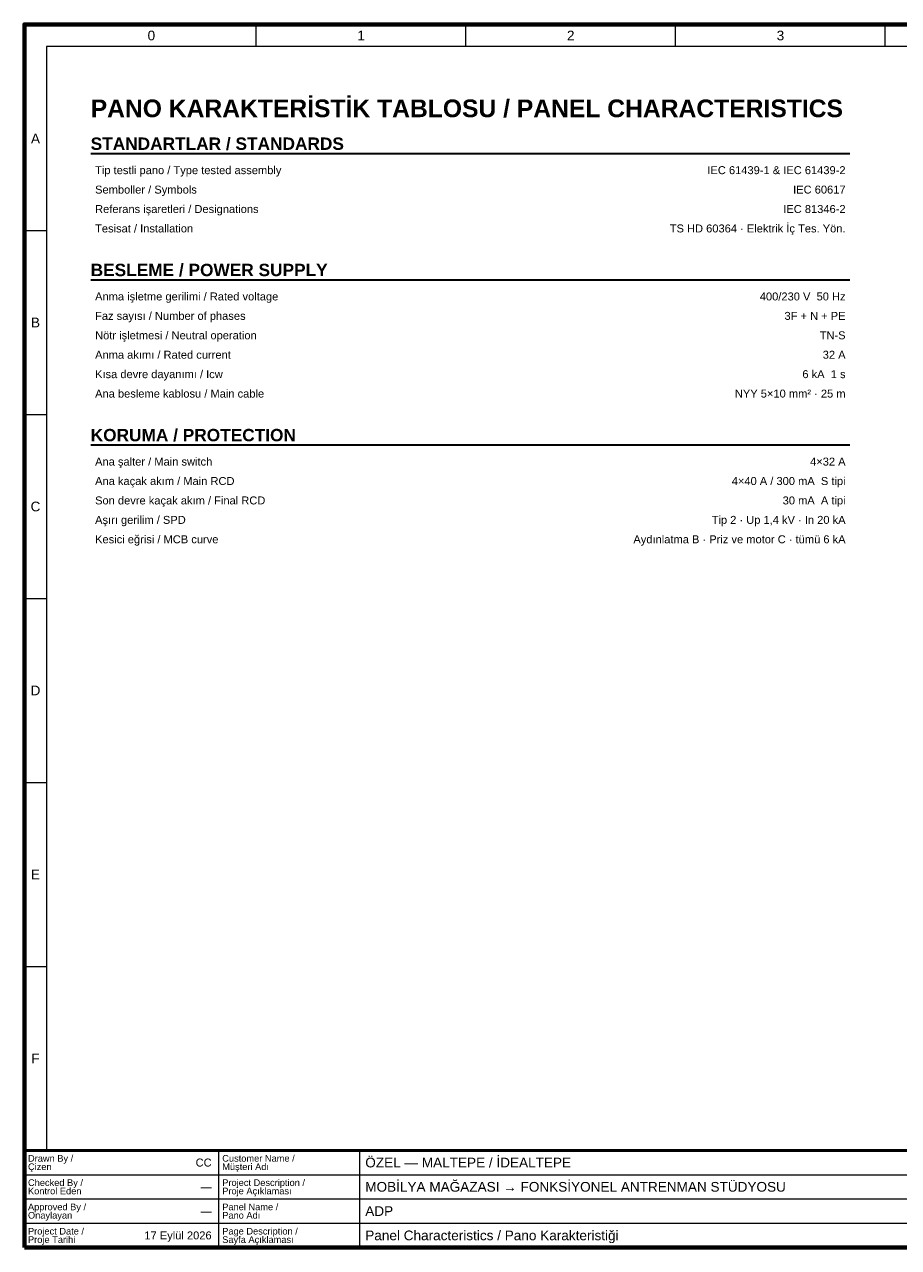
# Paper-space layout '02 Panel Characteristics - Pano Karakteristiği' of a CAD drawing. Header units: millimetres. Extents: x 20 to 410, y 10 to 287.
# Tile 1 of 2: x 20 to 218, y 10 to 287. Entities that reach past the tile are written whole.
import ezdxf
from ezdxf.enums import TextEntityAlignment as Align

# ---------------------------------------------------------------- set-up
doc = ezdxf.new("R2010")
doc.units = ezdxf.units.MM
for name, color, linetype, lineweight in [('E-SEMA-ANTET', 7, 'Continuous', 50), ('E-SEMA-YAZI', 7, 'Continuous', 18), ('E-SEMA-ZON', 8, 'Continuous', 18)]:
    doc.layers.add(name, color=color, linetype=linetype, lineweight=lineweight)
doc.styles.add('GYM', font='arial.ttf')
doc.styles.add('GYM-B', font='arialbd.ttf')

psp = doc.layouts.new('02 Panel Characteristics - Pano Karakteristiği')

# ---------------------------------------------------------------- linework, layer by layer
at = {"layer": 'E-SEMA-ANTET', "lineweight": 35}
for p, q in [((35, 257.8), (207, 257.8)), ((35, 229.2), (207, 229.2)), ((35, 191.8), (207, 191.8))]:
    psp.add_line(p, q, dxfattribs=at)
at = {"layer": 'E-SEMA-ANTET', "lineweight": 18}
for p, q in [((64, 10), (64, 32)), ((96, 10), (96, 32)), ((20, 26.5), (410, 26.5)), ((20, 21), (410, 21)), ((20, 15.5), (410, 15.5))]:
    psp.add_line(p, q, dxfattribs=at)
at = {"layer": 'E-SEMA-ANTET', "lineweight": 70}
psp.add_lwpolyline([(20, 10), (410, 10), (410, 287), (20, 287)], close=True, dxfattribs=at)
at = {"layer": 'E-SEMA-ANTET', "lineweight": 50}
psp.add_lwpolyline([(20, 10), (410, 10), (410, 32), (20, 32)], close=True, dxfattribs=at)
at = {"layer": 'E-SEMA-ZON', "lineweight": 18}
for p, q in [((72.5, 282), (72.5, 287)), ((120, 282), (120, 287)), ((167.5, 282), (167.5, 287)), ((215, 282), (215, 287)), ((20, 240.33), (25, 240.33)), ((20, 198.67), (25, 198.67)), ((20, 157), (25, 157)), ((20, 115.33), (25, 115.33)), ((20, 73.67), (25, 73.67)), ((72.5, 32), (72.5, 32)), ((120, 32), (120, 32)), ((167.5, 32), (167.5, 32)), ((215, 32), (215, 32))]:
    psp.add_line(p, q, dxfattribs=at)
psp.add_lwpolyline([(25, 32), (405, 32), (405, 282), (25, 282)], close=True, dxfattribs=at)

# ---------------------------------------------------------------- texts
at = {"layer": 'E-SEMA-ANTET', "style": 'GYM'}
for s, height, p in [('Drawn By /', 1.5, (20.8, 30.2)), ('Customer Name /', 1.5, (64.8, 30.2)), ('ÖZEL — MALTEPE / İDEALTEPE', 2.2, (97.2, 29.25)), ('Çizen', 1.5, (20.8, 28.3)), ('Müşteri Adı', 1.5, (64.8, 28.3)), ('Checked By /', 1.5, (20.8, 24.7)), ('Project Description /', 1.5, (64.8, 24.7)), ('MOBİLYA MAĞAZASI → FONKSİYONEL ANTRENMAN STÜDYOSU', 2.2, (97.2, 23.75)), ('Kontrol Eden', 1.5, (20.8, 22.8)), ('Proje Açıklaması', 1.5, (64.8, 22.8)), ('Approved By /', 1.5, (20.8, 19.2)), ('Panel Name /', 1.5, (64.8, 19.2)), ('Onaylayan', 1.5, (20.8, 17.3)), ('Pano Adı', 1.5, (64.8, 17.3)), ('ADP', 2.2, (97.2, 18.25)), ('Project Date /', 1.5, (20.8, 13.7)), ('Page Description /', 1.5, (64.8, 13.7)), ('Panel Characteristics / Pano Karakteristiği', 2.2, (97.2, 12.75)), ('Proje Tarihi', 1.5, (20.8, 11.8)), ('Sayfa Açıklaması', 1.5, (64.8, 11.8))]:
    psp.add_text(s, height=height, dxfattribs=at).set_placement(p, align=Align.MIDDLE_LEFT)
for s, p in [('CC', (62.4, 29.25)), ('—', (62.4, 23.75)), ('—', (62.4, 18.25)), ('17 Eylül 2026', (62.4, 12.75))]:
    psp.add_text(s, height=1.8, dxfattribs=at).set_placement(p, align=Align.MIDDLE_RIGHT)
at = {"layer": 'E-SEMA-YAZI'}
for s, height, style, p in [('PANO KARAKTERİSTİK TABLOSU / PANEL CHARACTERISTICS', 4, 'GYM-B', (35, 268)), ('STANDARTLAR / STANDARDS', 2.8, 'GYM-B', (35, 260)), ('Tip testli pano / Type tested assembly', 1.8, 'GYM', (36, 254)), ('Semboller / Symbols', 1.8, 'GYM', (36, 249.6)), ('Referans işaretleri / Designations', 1.8, 'GYM', (36, 245.2)), ('Tesisat / Installation', 1.8, 'GYM', (36, 240.8)), ('BESLEME / POWER SUPPLY', 2.8, 'GYM-B', (35, 231.4)), ('Anma işletme gerilimi / Rated voltage', 1.8, 'GYM', (36, 225.4)), ('Faz sayısı / Number of phases', 1.8, 'GYM', (36, 221)), ('Nötr işletmesi / Neutral operation', 1.8, 'GYM', (36, 216.6)), ('Anma akımı / Rated current', 1.8, 'GYM', (36, 212.2)), ('Kısa devre dayanımı / Icw', 1.8, 'GYM', (36, 207.8)), ('Ana besleme kablosu / Main cable', 1.8, 'GYM', (36, 203.4)), ('KORUMA / PROTECTION', 2.8, 'GYM-B', (35, 194)), ('Ana şalter / Main switch', 1.8, 'GYM', (36, 188)), ('Ana kaçak akım / Main RCD', 1.8, 'GYM', (36, 183.6)), ('Son devre kaçak akım / Final RCD', 1.8, 'GYM', (36, 179.2)), ('Aşırı gerilim / SPD', 1.8, 'GYM', (36, 174.8)), ('Kesici eğrisi / MCB curve', 1.8, 'GYM', (36, 170.4))]:
    psp.add_text(s, height=height, dxfattribs=dict(at, style=style)).set_placement(p, align=Align.MIDDLE_LEFT)
at = {"layer": 'E-SEMA-YAZI', "style": 'GYM'}
for s, p in [('IEC 61439-1 & IEC 61439-2', (206, 254)), ('IEC 60617', (206, 249.6)), ('IEC 81346-2', (206, 245.2)), ('TS HD 60364 · Elektrik İç Tes. Yön.', (206, 240.8)), ('400/230 V  50 Hz', (206, 225.4)), ('3F + N + PE', (206, 221)), ('TN-S', (206, 216.6)), ('32 A', (206, 212.2)), ('6 kA  1 s', (206, 207.8)), ('NYY 5×10 mm² · 25 m', (206, 203.4)), ('4×32 A', (206, 188)), ('4×40 A / 300 mA  S tipi', (206, 183.6)), ('30 mA  A tipi', (206, 179.2)), ('Tip 2 · Up 1,4 kV · In 20 kA', (206, 174.8)), ('Aydınlatma B · Priz ve motor C · tümü 6 kA', (206, 170.4))]:
    psp.add_text(s, height=1.8, dxfattribs=at).set_placement(p, align=Align.MIDDLE_RIGHT)
at = {"layer": 'E-SEMA-ZON', "style": 'GYM'}
for s, p in [('0', (48.75, 284.5)), ('1', (96.25, 284.5)), ('2', (143.75, 284.5)), ('3', (191.25, 284.5)), ('A', (22.5, 261.17)), ('B', (22.5, 219.5)), ('C', (22.5, 177.83)), ('D', (22.5, 136.17)), ('E', (22.5, 94.5)), ('F', (22.5, 52.83))]:
    psp.add_text(s, height=2.2, dxfattribs=at).set_placement(p, align=Align.MIDDLE_CENTER)

doc.saveas('drawing.dxf')
